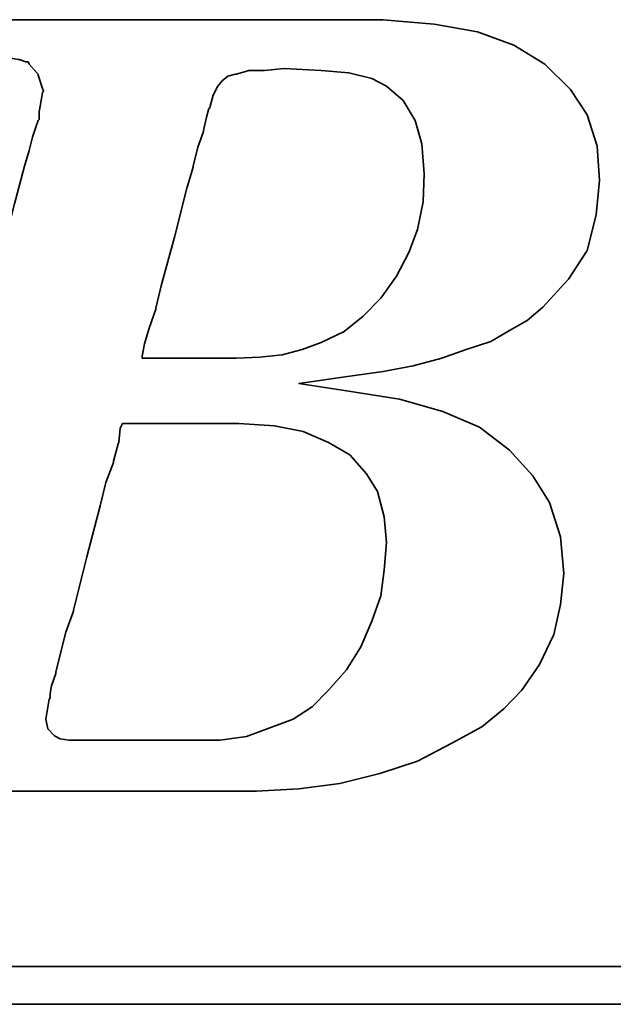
# Model space of a CAD drawing. Header units: millimetres. Extents: x -64 to 412, y -78 to 104.
# Tile 81 of 99: x 235.71 to 236.92, y 3.13 to 5.14. Entities that reach past the tile are written whole.
import ezdxf

# ---------------------------------------------------------------- set-up
doc = ezdxf.new("R2010")
doc.units = ezdxf.units.MM
doc.layers.add('DIM', color=4, linetype='Continuous')
doc.layers.add('layer 1', color=7, linetype='Continuous')

# ---------------------------------------------------------------- blocks, each defined once
blk = doc.blocks.new('TBI MOTION logo(完整正式版)')
at = {"layer": 'layer 1', "color": 22, "lineweight": 35}
for points, knots in [([(-64.65375, -6.86375), (-64.65375, -6.86375), (-64.84375, -7.29625), (-64.84375, -7.29625), (-64.84375, -7.29625), (-64.84375, -7.29625), (-64.86875, -7.34375), (-64.86875, -7.34375), (-64.86875, -7.34375), (-64.86875, -7.34375), (-64.86875, -7.36875), (-64.86875, -7.36875), (-64.86875, -7.36875), (-64.86875, -7.36875), (-65.15375, -7.65375), (-65.15375, -7.65375), (-65.15375, -7.65375), (-65.15375, -7.65375), (-65.17875, -7.65375), (-65.17875, -7.65375), (-65.17875, -7.65375), (-65.17875, -7.65375), (-65.20375, -7.67875), (-65.20375, -7.67875), (-65.20375, -7.67875), (-65.20375, -7.67875), (-65.58875, -7.87125), (-65.58875, -7.87125), (-65.58875, -7.87125), (-65.58875, -7.87125), (-65.63375, -7.87125), (-65.63375, -7.87125), (-65.63375, -7.87125), (-65.63375, -7.87125), (-65.65875, -7.89375), (-65.65875, -7.89375), (-65.65875, -7.89375), (-65.65875, -7.89375), (-66.09375, -7.94375), (-66.09375, -7.94375), (-66.09375, -7.94375), (-66.09375, -7.94375), (-66.11375, -7.94375), (-66.11375, -7.94375), (-66.11375, -7.94375), (-66.11375, -7.94375), (-66.16375, -7.94375), (-66.16375, -7.94375), (-66.16375, -7.94375), (-66.16375, -7.94375), (-66.30875, -7.94375), (-66.30875, -7.94375), (-66.30875, -7.94375), (-66.30875, -7.94375), (-66.69375, -7.94375), (-66.69375, -7.94375), (-66.69375, -7.94375), (-66.69375, -7.94375), (-67.07375, -7.94375), (-67.07375, -7.94375), (-67.07375, -7.94375), (-67.07375, -7.94375), (-67.12375, -7.94375), (-67.12375, -7.94375), (-67.12375, -7.94375), (-67.12375, -7.94375), (-67.12375, -7.96625), (-67.12375, -7.96625), (-67.12375, -7.96625), (-67.12375, -7.96625), (-67.14875, -7.99125), (-67.14875, -7.99125), (-67.14875, -7.99125), (-67.14875, -7.99125), (-67.24375, -8.34875), (-67.24375, -8.34875), (-67.24375, -8.34875), (-67.24375, -8.34875), (-67.31375, -8.68625), (-67.31375, -8.68625), (-67.31375, -8.68625), (-67.31375, -8.68625), (-67.26875, -8.68625), (-67.26875, -8.68625), (-67.26875, -8.68625), (-67.26875, -8.68625), (-67.07375, -8.68625), (-67.07375, -8.68625), (-67.07375, -8.68625), (-67.07375, -8.68625), (-66.54875, -8.68625), (-66.54875, -8.68625), (-66.54875, -8.68625), (-66.54875, -8.68625), (-65.82625, -8.68625), (-65.82625, -8.68625), (-65.82625, -8.68625), (-65.82625, -8.68625), (-65.01375, -8.68625), (-65.01375, -8.68625), (-65.01375, -8.68625), (-65.01375, -8.68625), (-64.05375, -8.68625), (-64.05375, -8.68625), (-64.05375, -8.68625), (-64.05375, -8.68625), (-62.08375, -8.68625), (-62.08375, -8.68625), (-62.08375, -8.68625), (-62.08375, -8.68625), (-60.06875, -8.68625), (-60.06875, -8.68625), (-60.06875, -8.68625), (-60.06875, -8.68625), (-59.10875, -8.68625), (-59.10875, -8.68625), (-59.10875, -8.68625), (-59.10875, -8.68625), (-58.29375, -8.68625), (-58.29375, -8.68625), (-58.29375, -8.68625), (-58.29375, -8.68625), (-57.57375, -8.68625), (-57.57375, -8.68625), (-57.57375, -8.68625), (-57.57375, -8.68625), (-57.04875, -8.68625), (-57.04875, -8.68625), (-57.04875, -8.68625), (-57.04875, -8.68625), (-56.85375, -8.68625), (-56.85375, -8.68625), (-56.85375, -8.68625), (-56.85375, -8.68625), (-56.70875, -8.68625), (-56.70875, -8.68625), (-56.70875, -8.68625), (-56.70875, -8.68625), (-56.61375, -8.68625), (-56.61375, -8.68625), (-56.61375, -8.68625), (-56.61375, -8.68625), (-56.56875, -8.68625), (-56.56875, -8.68625), (-56.56875, -8.68625), (-56.56875, -8.68625), (-55.65375, -8.63875), (-55.65375, -8.63875), (-55.65375, -8.63875), (-55.65375, -8.63875), (-54.76875, -8.51875), (-54.76875, -8.51875), (-54.76875, -8.51875), (-54.76875, -8.51875), (-53.90375, -8.30375), (-53.90375, -8.30375), (-53.90375, -8.30375), (-53.90375, -8.30375), (-53.08875, -8.03875), (-53.08875, -8.03875), (-53.08875, -8.03875), (-53.08875, -8.03875), (-52.34375, -7.65375), (-52.34375, -7.65375), (-52.34375, -7.65375), (-52.34375, -7.65375), (-51.69875, -7.29625), (-51.69875, -7.29625), (-51.69875, -7.29625), (-51.69875, -7.29625), (-51.21875, -6.91125), (-51.21875, -6.91125), (-51.21875, -6.91125), (-51.21875, -6.91125), (-50.83375, -6.50375), (-50.83375, -6.50375), (-50.83375, -6.50375), (-50.83375, -6.50375), (-50.44875, -5.94875), (-50.44875, -5.94875), (-50.44875, -5.94875), (-50.44875, -5.94875), (-50.13875, -5.30375), (-50.13875, -5.30375), (-50.13875, -5.30375), (-50.13875, -5.30375), (-49.99375, -4.65375), (-49.99375, -4.65375), (-49.99375, -4.65375), (-49.99375, -4.65375), (-49.92375, -3.98375), (-49.92375, -3.98375), (-49.92375, -3.98375), (-49.92375, -3.98375), (-49.99375, -3.19374), (-49.99375, -3.19374), (-49.99375, -3.19374), (-49.99375, -3.19374), (-50.23374, -2.44874), (-50.23374, -2.44874), (-50.23374, -2.44874), (-50.23374, -2.44874), (-50.59375, -1.87374), (-50.59375, -1.87374), (-50.59375, -1.87374), (-50.59375, -1.87374), (-51.09875, -1.31874), (-51.09875, -1.31874), (-51.09875, -1.31874), (-51.09875, -1.31874), (-51.74375, -0.81875), (-51.74375, -0.81875), (-51.74375, -0.81875), (-51.74375, -0.81875), (-52.53875, -0.48125), (-52.53875, -0.48125), (-52.53875, -0.48125), (-52.53875, -0.48125), (-53.47375, -0.21875), (-53.47375, -0.21875), (-53.47375, -0.21875), (-53.47375, -0.21875), (-54.52875, -0.04874), (-54.52875, -0.04874), (-54.52875, -0.04874), (-54.52875, -0.04874), (-55.65375, 0.12125), (-55.65375, 0.12125), (-55.65375, 0.12125), (-55.65375, 0.12125), (-54.50375, 0.28624), (-54.50375, 0.28624), (-54.50375, 0.28624), (-54.50375, 0.28624), (-53.83375, 0.38124), (-53.83375, 0.38124), (-53.83375, 0.38124), (-53.83375, 0.38124), (-53.18375, 0.50125), (-53.18375, 0.50125), (-53.18375, 0.50125), (-53.18375, 0.50125), (-52.55875, 0.66874), (-52.55875, 0.66874), (-52.55875, 0.66874), (-52.55875, 0.66874), (-52.03375, 0.86124), (-52.03375, 0.86124), (-52.03375, 0.86124), (-52.03375, 0.86124), (-51.50374, 1.03124), (-51.50374, 1.03124), (-51.50374, 1.03124), (-51.50374, 1.03124), (-51.09875, 1.27125), (-51.09875, 1.27125), (-51.09875, 1.27125), (-51.09875, 1.27125), (-50.71375, 1.48624), (-50.71375, 1.48624), (-50.71375, 1.48624), (-50.71375, 1.48624), (-50.37625, 1.77625), (-50.37625, 1.77625), (-50.37625, 1.77625), (-50.37625, 1.77625), (-49.82375, 2.37625), (-49.82375, 2.37625), (-49.82375, 2.37625), (-49.82375, 2.37625), (-49.41875, 2.99625), (-49.41875, 2.99625), (-49.41875, 2.99625), (-49.41875, 2.99625), (-49.22375, 3.76625), (-49.22375, 3.76625), (-49.22375, 3.76625), (-49.22375, 3.76625), (-49.15375, 4.50874), (-49.15375, 4.50874), (-49.15375, 4.50874), (-49.15375, 4.50874), (-49.20375, 5.25125), (-49.20375, 5.25125), (-49.20375, 5.25125), (-49.20375, 5.25125), (-49.41875, 5.92625), (-49.41875, 5.92625), (-49.41875, 5.92625), (-49.41875, 5.92625), (-49.77875, 6.47625), (-49.77875, 6.47625), (-49.77875, 6.47625), (-49.77875, 6.47625), (-50.33125, 7.02624), (-50.33125, 7.02624), (-50.33125, 7.02624), (-50.33125, 7.02624), (-51.00125, 7.43625), (-51.00125, 7.43625), (-51.00125, 7.43625), (-51.00125, 7.43625), (-51.79375, 7.72625), (-51.79375, 7.72625), (-51.79375, 7.72625), (-51.79375, 7.72625), (-52.72875, 7.89124), (-52.72875, 7.89124), (-52.72875, 7.89124), (-52.72875, 7.89124), (-53.83375, 7.98625), (-53.83375, 7.98625), (-53.83375, 7.98625), (-53.83375, 7.98625), (-53.92875, 7.98625), (-53.92875, 7.98625), (-53.92875, 7.98625), (-53.92875, 7.98625), (-54.26375, 7.98625), (-54.26375, 7.98625), (-54.26375, 7.98625), (-54.26375, 7.98625), (-54.74375, 7.98625), (-54.74375, 7.98625), (-54.74375, 7.98625), (-54.74375, 7.98625), (-55.36875, 7.98625), (-55.36875, 7.98625), (-55.36875, 7.98625), (-55.36875, 7.98625), (-56.13375, 7.98625), (-56.13375, 7.98625), (-56.13375, 7.98625), (-56.13375, 7.98625), (-56.94875, 7.98625), (-56.94875, 7.98625), (-56.94875, 7.98625), (-56.94875, 7.98625), (-58.77625, 7.98625), (-58.77625, 7.98625), (-58.77625, 7.98625), (-58.77625, 7.98625), (-60.59875, 7.98625), (-60.59875, 7.98625), (-60.59875, 7.98625), (-60.59875, 7.98625), (-61.41375, 7.98625), (-61.41375, 7.98625), (-61.41375, 7.98625), (-61.41375, 7.98625), (-62.17875, 7.98625), (-62.17875, 7.98625), (-62.17875, 7.98625), (-62.17875, 7.98625), (-62.80375, 7.98625), (-62.80375, 7.98625), (-62.80375, 7.98625), (-62.80375, 7.98625), (-63.30625, 7.98625), (-63.30625, 7.98625), (-63.30625, 7.98625), (-63.30625, 7.98625), (-63.57375, 7.98625), (-63.57375, 7.98625), (-63.57375, 7.98625), (-63.57375, 7.98625), (-63.57375, 7.96375), (-63.57375, 7.96375), (-63.57375, 7.96375), (-63.57375, 7.96375), (-63.59875, 7.94125), (-63.59875, 7.94125), (-63.59875, 7.94125), (-63.59875, 7.94125), (-63.69375, 7.55625), (-63.69375, 7.55625), (-63.69375, 7.55625), (-63.69375, 7.55625), (-63.76375, 7.24624), (-63.76375, 7.24624), (-63.76375, 7.24624), (-63.76375, 7.24624), (-63.23875, 7.24624), (-63.23875, 7.24624), (-63.23875, 7.24624), (-63.23875, 7.24624), (-62.75875, 7.24624), (-62.75875, 7.24624), (-62.75875, 7.24624), (-62.75875, 7.24624), (-62.61125, 7.24624), (-62.61125, 7.24624), (-62.61125, 7.24624), (-62.61125, 7.24624), (-62.56625, 7.24624), (-62.56625, 7.24624), (-62.56625, 7.24624), (-62.56625, 7.24624), (-62.22875, 7.24624), (-62.22875, 7.24624), (-62.22875, 7.24624), (-62.22875, 7.24624), (-62.20375, 7.24624), (-62.20375, 7.24624), (-62.20375, 7.24624), (-62.20375, 7.24624), (-62.17875, 7.21875), (-62.17875, 7.21875), (-62.17875, 7.21875), (-62.17875, 7.21875), (-61.96375, 7.17125), (-61.96375, 7.17125), (-61.96375, 7.17125), (-61.96375, 7.17125), (-61.72375, 7.12624), (-61.72375, 7.12624), (-61.72375, 7.12624), (-61.72375, 7.12624), (-61.70375, 7.12624), (-61.70375, 7.12624), (-61.70375, 7.12624), (-61.70375, 7.12624), (-61.55875, 7.07624), (-61.55875, 7.07624), (-61.55875, 7.07624), (-61.55875, 7.07624), (-61.50875, 7.07624), (-61.50875, 7.07624), (-61.50875, 7.07624), (-61.50875, 7.07624), (-61.48375, 7.02624), (-61.48375, 7.02624), (-61.48375, 7.02624), (-61.48375, 7.02624), (-61.31875, 6.83375), (-61.31875, 6.83375), (-61.31875, 6.83375), (-61.31875, 6.83375), (-61.29375, 6.81125), (-61.29375, 6.81125), (-61.29375, 6.81125), (-61.29375, 6.81125), (-61.29375, 6.78625), (-61.29375, 6.78625), (-61.29375, 6.78625), (-61.29375, 6.78625), (-61.19875, 6.50124), (-61.19875, 6.50124), (-61.19875, 6.50124), (-61.19875, 6.50124), (-61.17375, 6.45124), (-61.17375, 6.45124), (-61.17375, 6.45124), (-61.17375, 6.45124), (-61.19875, 6.40625), (-61.19875, 6.40625), (-61.19875, 6.40625), (-61.19875, 6.40625), (-61.26875, 5.99624), (-61.26875, 5.99624), (-61.26875, 5.99624), (-61.26875, 5.99624), (-61.26875, 5.85125), (-61.26875, 5.85125), (-61.26875, 5.85125), (-61.26875, 5.85125), (-61.26875, 5.82625), (-61.26875, 5.82625), (-61.26875, 5.82625), (-61.26875, 5.82625), (-61.29375, 5.80625), (-61.29375, 5.80625), (-61.29375, 5.80625), (-61.29375, 5.80625), (-61.34125, 5.66125), (-61.34125, 5.66125), (-61.34125, 5.66125), (-61.34125, 5.66125), (-61.41375, 5.44625), (-61.41375, 5.44625), (-61.41375, 5.44625), (-61.41375, 5.44625), (-61.48375, 5.15625), (-61.48375, 5.15625), (-61.48375, 5.15625), (-61.48375, 5.15625), (-61.58375, 4.82124), (-61.58375, 4.82124), (-61.58375, 4.82124), (-61.58375, 4.82124), (-61.79875, 4.00375), (-61.79875, 4.00375), (-61.79875, 4.00375), (-61.79875, 4.00375), (-62.05875, 2.99625), (-62.05875, 2.99625), (-62.05875, 2.99625), (-62.05875, 2.99625), (-62.34875, 1.91625), (-62.34875, 1.91625), (-62.34875, 1.91625), (-62.34875, 1.91625), (-62.97375, -0.41124), (-62.97375, -0.41124), (-62.97375, -0.41124), (-62.97375, -0.41124), (-63.59875, -2.75875), (-63.59875, -2.75875), (-63.59875, -2.75875), (-63.59875, -2.75875), (-63.88375, -3.86374), (-63.88375, -3.86374), (-63.88375, -3.86374), (-63.88375, -3.86374), (-64.14875, -4.82374), (-64.14875, -4.82374), (-64.14875, -4.82374), (-64.14875, -4.82374), (-64.36375, -5.64125), (-64.36375, -5.64125), (-64.36375, -5.64125), (-64.36375, -5.64125), (-64.43625, -5.97625), (-64.43625, -5.97625), (-64.43625, -5.97625), (-64.43625, -5.97625), (-64.50875, -6.28625), (-64.50875, -6.28625), (-64.50875, -6.28625), (-64.50875, -6.28625), (-64.50875, -6.30875), (-64.50875, -6.30875), (-64.50875, -6.30875), (-64.50875, -6.30875), (-64.57875, -6.50375), (-64.57875, -6.50375), (-64.57875, -6.50375), (-64.57875, -6.50375), (-64.62875, -6.69625), (-64.62875, -6.69625), (-64.62875, -6.69625), (-64.62875, -6.69625), (-64.62875, -6.76875), (-64.62875, -6.76875), (-64.62875, -6.76875), (-64.62875, -6.76875), (-64.62875, -6.81375), (-64.62875, -6.81375), (-64.62875, -6.81375), (-64.62875, -6.81375), (-64.62875, -6.83875), (-64.62875, -6.83875), (-64.62875, -6.83875), (-64.62875, -6.83875), (-64.65375, -6.86375), (-64.65375, -6.86375)], [0, 0, 0, 0, 0.00719424, 0.00719424, 0.00719424, 0.00719424, 0.01438849, 0.01438849, 0.01438849, 0.01438849, 0.02158273, 0.02158273, 0.02158273, 0.02158273, 0.02877698, 0.02877698, 0.02877698, 0.02877698, 0.03597122, 0.03597122, 0.03597122, 0.03597122, 0.04316547, 0.04316547, 0.04316547, 0.04316547, 0.05035971, 0.05035971, 0.05035971, 0.05035971, 0.05755396, 0.05755396, 0.05755396, 0.05755396, 0.0647482, 0.0647482, 0.0647482, 0.0647482, 0.07194245, 0.07194245, 0.07194245, 0.07194245, 0.07913669, 0.07913669, 0.07913669, 0.07913669, 0.08633094, 0.08633094, 0.08633094, 0.08633094, 0.09352518, 0.09352518, 0.09352518, 0.09352518, 0.10071942, 0.10071942, 0.10071942, 0.10071942, 0.10791367, 0.10791367, 0.10791367, 0.10791367, 0.11510791, 0.11510791, 0.11510791, 0.11510791, 0.12230216, 0.12230216, 0.12230216, 0.12230216, 0.1294964, 0.1294964, 0.1294964, 0.1294964, 0.13669065, 0.13669065, 0.13669065, 0.13669065, 0.14388489, 0.14388489, 0.14388489, 0.14388489, 0.15107914, 0.15107914, 0.15107914, 0.15107914, 0.15827338, 0.15827338, 0.15827338, 0.15827338, 0.16546763, 0.16546763, 0.16546763, 0.16546763, 0.17266187, 0.17266187, 0.17266187, 0.17266187, 0.17985612, 0.17985612, 0.17985612, 0.17985612, 0.18705036, 0.18705036, 0.18705036, 0.18705036, 0.1942446, 0.1942446, 0.1942446, 0.1942446, 0.20143885, 0.20143885, 0.20143885, 0.20143885, 0.20863309, 0.20863309, 0.20863309, 0.20863309, 0.21582734, 0.21582734, 0.21582734, 0.21582734, 0.22302158, 0.22302158, 0.22302158, 0.22302158, 0.23021583, 0.23021583, 0.23021583, 0.23021583, 0.23741007, 0.23741007, 0.23741007, 0.23741007, 0.24460432, 0.24460432, 0.24460432, 0.24460432, 0.25179856, 0.25179856, 0.25179856, 0.25179856, 0.25899281, 0.25899281, 0.25899281, 0.25899281, 0.26618705, 0.26618705, 0.26618705, 0.26618705, 0.27338129, 0.27338129, 0.27338129, 0.27338129, 0.28057554, 0.28057554, 0.28057554, 0.28057554, 0.28776978, 0.28776978, 0.28776978, 0.28776978, 0.29496403, 0.29496403, 0.29496403, 0.29496403, 0.30215827, 0.30215827, 0.30215827, 0.30215827, 0.30935252, 0.30935252, 0.30935252, 0.30935252, 0.31654676, 0.31654676, 0.31654676, 0.31654676, 0.32374101, 0.32374101, 0.32374101, 0.32374101, 0.33093525, 0.33093525, 0.33093525, 0.33093525, 0.3381295, 0.3381295, 0.3381295, 0.3381295, 0.34532374, 0.34532374, 0.34532374, 0.34532374, 0.35251799, 0.35251799, 0.35251799, 0.35251799, 0.35971223, 0.35971223, 0.35971223, 0.35971223, 0.36690647, 0.36690647, 0.36690647, 0.36690647, 0.37410072, 0.37410072, 0.37410072, 0.37410072, 0.38129496, 0.38129496, 0.38129496, 0.38129496, 0.38848921, 0.38848921, 0.38848921, 0.38848921, 0.39568345, 0.39568345, 0.39568345, 0.39568345, 0.4028777, 0.4028777, 0.4028777, 0.4028777, 0.41007194, 0.41007194, 0.41007194, 0.41007194, 0.41726619, 0.41726619, 0.41726619, 0.41726619, 0.42446043, 0.42446043, 0.42446043, 0.42446043, 0.43165468, 0.43165468, 0.43165468, 0.43165468, 0.43884892, 0.43884892, 0.43884892, 0.43884892, 0.44604317, 0.44604317, 0.44604317, 0.44604317, 0.45323741, 0.45323741, 0.45323741, 0.45323741, 0.46043165, 0.46043165, 0.46043165, 0.46043165, 0.4676259, 0.4676259, 0.4676259, 0.4676259, 0.47482014, 0.47482014, 0.47482014, 0.47482014, 0.48201439, 0.48201439, 0.48201439, 0.48201439, 0.48920863, 0.48920863, 0.48920863, 0.48920863, 0.49640288, 0.49640288, 0.49640288, 0.49640288, 0.50359712, 0.50359712, 0.50359712, 0.50359712, 0.51079137, 0.51079137, 0.51079137, 0.51079137, 0.51798561, 0.51798561, 0.51798561, 0.51798561, 0.52517986, 0.52517986, 0.52517986, 0.52517986, 0.5323741, 0.5323741, 0.5323741, 0.5323741, 0.53956835, 0.53956835, 0.53956835, 0.53956835, 0.54676259, 0.54676259, 0.54676259, 0.54676259, 0.55395683, 0.55395683, 0.55395683, 0.55395683, 0.56115108, 0.56115108, 0.56115108, 0.56115108, 0.56834532, 0.56834532, 0.56834532, 0.56834532, 0.57553957, 0.57553957, 0.57553957, 0.57553957, 0.58273381, 0.58273381, 0.58273381, 0.58273381, 0.58992806, 0.58992806, 0.58992806, 0.58992806, 0.5971223, 0.5971223, 0.5971223, 0.5971223, 0.60431655, 0.60431655, 0.60431655, 0.60431655, 0.61151079, 0.61151079, 0.61151079, 0.61151079, 0.61870504, 0.61870504, 0.61870504, 0.61870504, 0.62589928, 0.62589928, 0.62589928, 0.62589928, 0.63309353, 0.63309353, 0.63309353, 0.63309353, 0.64028777, 0.64028777, 0.64028777, 0.64028777, 0.64748201, 0.64748201, 0.64748201, 0.64748201, 0.65467626, 0.65467626, 0.65467626, 0.65467626, 0.6618705, 0.6618705, 0.6618705, 0.6618705, 0.66906475, 0.66906475, 0.66906475, 0.66906475, 0.67625899, 0.67625899, 0.67625899, 0.67625899, 0.68345324, 0.68345324, 0.68345324, 0.68345324, 0.69064748, 0.69064748, 0.69064748, 0.69064748, 0.69784173, 0.69784173, 0.69784173, 0.69784173, 0.70503597, 0.70503597, 0.70503597, 0.70503597, 0.71223022, 0.71223022, 0.71223022, 0.71223022, 0.71942446, 0.71942446, 0.71942446, 0.71942446, 0.72661871, 0.72661871, 0.72661871, 0.72661871, 0.73381295, 0.73381295, 0.73381295, 0.73381295, 0.74100719, 0.74100719, 0.74100719, 0.74100719, 0.74820144, 0.74820144, 0.74820144, 0.74820144, 0.75539568, 0.75539568, 0.75539568, 0.75539568, 0.76258993, 0.76258993, 0.76258993, 0.76258993, 0.76978417, 0.76978417, 0.76978417, 0.76978417, 0.77697842, 0.77697842, 0.77697842, 0.77697842, 0.78417266, 0.78417266, 0.78417266, 0.78417266, 0.79136691, 0.79136691, 0.79136691, 0.79136691, 0.79856115, 0.79856115, 0.79856115, 0.79856115, 0.8057554, 0.8057554, 0.8057554, 0.8057554, 0.81294964, 0.81294964, 0.81294964, 0.81294964, 0.82014388, 0.82014388, 0.82014388, 0.82014388, 0.82733813, 0.82733813, 0.82733813, 0.82733813, 0.83453237, 0.83453237, 0.83453237, 0.83453237, 0.84172662, 0.84172662, 0.84172662, 0.84172662, 0.84892086, 0.84892086, 0.84892086, 0.84892086, 0.85611511, 0.85611511, 0.85611511, 0.85611511, 0.86330935, 0.86330935, 0.86330935, 0.86330935, 0.8705036, 0.8705036, 0.8705036, 0.8705036, 0.87769784, 0.87769784, 0.87769784, 0.87769784, 0.88489209, 0.88489209, 0.88489209, 0.88489209, 0.89208633, 0.89208633, 0.89208633, 0.89208633, 0.89928058, 0.89928058, 0.89928058, 0.89928058, 0.90647482, 0.90647482, 0.90647482, 0.90647482, 0.91366906, 0.91366906, 0.91366906, 0.91366906, 0.92086331, 0.92086331, 0.92086331, 0.92086331, 0.92805755, 0.92805755, 0.92805755, 0.92805755, 0.9352518, 0.9352518, 0.9352518, 0.9352518, 0.94244604, 0.94244604, 0.94244604, 0.94244604, 0.94964029, 0.94964029, 0.94964029, 0.94964029, 0.95683453, 0.95683453, 0.95683453, 0.95683453, 0.96402878, 0.96402878, 0.96402878, 0.96402878, 0.97122302, 0.97122302, 0.97122302, 0.97122302, 0.97841727, 0.97841727, 0.97841727, 0.97841727, 0.98561151, 0.98561151, 0.98561151, 0.98561151, 0.99280576, 0.99280576, 0.99280576, 0.99280576, 1, 1, 1, 1]), ([(-57.50375, 6.35625), (-57.50375, 6.35625), (-57.57375, 6.11625), (-57.57375, 6.11625), (-57.57375, 6.11625), (-57.57375, 6.11625), (-57.57375, 6.09125), (-57.57375, 6.09125), (-57.57375, 6.09125), (-57.57375, 6.09125), (-57.59875, 6.06625), (-57.59875, 6.06625), (-57.59875, 6.06625), (-57.59875, 6.06625), (-57.64875, 5.87625), (-57.64875, 5.87625), (-57.64875, 5.87625), (-57.64875, 5.87625), (-57.71875, 5.58875), (-57.71875, 5.58875), (-57.71875, 5.58875), (-57.71875, 5.58875), (-57.71875, 5.56625), (-57.71875, 5.56625), (-57.71875, 5.56625), (-57.71875, 5.56625), (-57.83875, 5.23125), (-57.83875, 5.23125), (-57.83875, 5.23125), (-57.83875, 5.23125), (-57.93625, 4.82124), (-57.93625, 4.82124), (-57.93625, 4.82124), (-57.93625, 4.82124), (-57.93625, 4.79624), (-57.93625, 4.79624), (-57.93625, 4.79624), (-57.93625, 4.79624), (-58.07875, 4.34125), (-58.07875, 4.34125), (-58.07875, 4.34125), (-58.07875, 4.34125), (-58.34375, 3.28625), (-58.34375, 3.28625), (-58.34375, 3.28625), (-58.34375, 3.28625), (-58.62875, 2.23124), (-58.62875, 2.23124), (-58.62875, 2.23124), (-58.62875, 2.23124), (-58.74875, 1.75125), (-58.74875, 1.75125), (-58.74875, 1.75125), (-58.74875, 1.75125), (-58.74875, 1.72625), (-58.74875, 1.72625), (-58.74875, 1.72625), (-58.74875, 1.72625), (-58.89375, 1.31625), (-58.89375, 1.31625), (-58.89375, 1.31625), (-58.89375, 1.31625), (-58.98875, 0.98124), (-58.98875, 0.98124), (-58.98875, 0.98124), (-58.98875, 0.98124), (-59.03875, 0.71625), (-59.03875, 0.71625), (-59.03875, 0.71625), (-59.03875, 0.71625), (-59.03875, 0.66874), (-59.03875, 0.66874), (-59.03875, 0.66874), (-59.03875, 0.66874), (-58.91875, 0.66874), (-58.91875, 0.66874), (-58.91875, 0.66874), (-58.91875, 0.66874), (-58.53375, 0.66874), (-58.53375, 0.66874), (-58.53375, 0.66874), (-58.53375, 0.66874), (-58.10375, 0.66874), (-58.10375, 0.66874), (-58.10375, 0.66874), (-58.10375, 0.66874), (-57.66875, 0.66874), (-57.66875, 0.66874), (-57.66875, 0.66874), (-57.66875, 0.66874), (-57.33375, 0.66874), (-57.33375, 0.66874), (-57.33375, 0.66874), (-57.33375, 0.66874), (-57.09375, 0.66874), (-57.09375, 0.66874), (-57.09375, 0.66874), (-57.09375, 0.66874), (-56.99875, 0.66874), (-56.99875, 0.66874), (-56.99875, 0.66874), (-56.99875, 0.66874), (-56.49375, 0.69374), (-56.49375, 0.69374), (-56.49375, 0.69374), (-56.49375, 0.69374), (-56.01375, 0.74374), (-56.01375, 0.74374), (-56.01375, 0.74374), (-56.01375, 0.74374), (-55.58375, 0.86124), (-55.58375, 0.86124), (-55.58375, 0.86124), (-55.58375, 0.86124), (-55.17375, 1.00624), (-55.17375, 1.00624), (-55.17375, 1.00624), (-55.17375, 1.00624), (-54.67375, 1.24625), (-54.67375, 1.24625), (-54.67375, 1.24625), (-54.67375, 1.24625), (-54.26375, 1.58124), (-54.26375, 1.58124), (-54.26375, 1.58124), (-54.26375, 1.58124), (-53.87875, 1.96374), (-53.87875, 1.96374), (-53.87875, 1.96374), (-53.87875, 1.96374), (-53.54375, 2.44625), (-53.54375, 2.44625), (-53.54375, 2.44625), (-53.54375, 2.44625), (-53.27875, 2.95125), (-53.27875, 2.95125), (-53.27875, 2.95125), (-53.27875, 2.95125), (-53.08875, 3.45124), (-53.08875, 3.45124), (-53.08875, 3.45124), (-53.08875, 3.45124), (-52.96875, 4.05124), (-52.96875, 4.05124), (-52.96875, 4.05124), (-52.96875, 4.05124), (-52.94375, 4.65125), (-52.94375, 4.65125), (-52.94375, 4.65125), (-52.94375, 4.65125), (-52.99375, 5.30125), (-52.99375, 5.30125), (-52.99375, 5.30125), (-52.99375, 5.30125), (-53.13875, 5.80625), (-53.13875, 5.80625), (-53.13875, 5.80625), (-53.13875, 5.80625), (-53.39875, 6.23625), (-53.39875, 6.23625), (-53.39875, 6.23625), (-53.39875, 6.23625), (-53.75875, 6.54875), (-53.75875, 6.54875), (-53.75875, 6.54875), (-53.75875, 6.54875), (-54.07375, 6.71625), (-54.07375, 6.71625), (-54.07375, 6.71625), (-54.07375, 6.71625), (-54.57375, 6.83375), (-54.57375, 6.83375), (-54.57375, 6.83375), (-54.57375, 6.83375), (-55.17375, 6.88625), (-55.17375, 6.88625), (-55.17375, 6.88625), (-55.17375, 6.88625), (-55.96875, 6.93125), (-55.96875, 6.93125), (-55.96875, 6.93125), (-55.96875, 6.93125), (-56.39875, 6.88625), (-56.39875, 6.88625), (-56.39875, 6.88625), (-56.39875, 6.88625), (-56.42125, 6.88625), (-56.42125, 6.88625), (-56.42125, 6.88625), (-56.42125, 6.88625), (-56.73375, 6.88625), (-56.73375, 6.88625), (-56.73375, 6.88625), (-56.73375, 6.88625), (-56.99875, 6.81125), (-56.99875, 6.81125), (-56.99875, 6.81125), (-56.99875, 6.81125), (-57.02375, 6.81125), (-57.02375, 6.81125), (-57.02375, 6.81125), (-57.02375, 6.81125), (-57.18875, 6.76625), (-57.18875, 6.76625), (-57.18875, 6.76625), (-57.18875, 6.76625), (-57.30875, 6.66625), (-57.30875, 6.66625), (-57.30875, 6.66625), (-57.30875, 6.66625), (-57.40875, 6.54875), (-57.40875, 6.54875), (-57.40875, 6.54875), (-57.40875, 6.54875), (-57.50375, 6.35625), (-57.50375, 6.35625)], [0, 0, 0, 0, 0.01851852, 0.01851852, 0.01851852, 0.01851852, 0.03703704, 0.03703704, 0.03703704, 0.03703704, 0.05555556, 0.05555556, 0.05555556, 0.05555556, 0.07407407, 0.07407407, 0.07407407, 0.07407407, 0.09259259, 0.09259259, 0.09259259, 0.09259259, 0.11111111, 0.11111111, 0.11111111, 0.11111111, 0.12962963, 0.12962963, 0.12962963, 0.12962963, 0.14814815, 0.14814815, 0.14814815, 0.14814815, 0.16666667, 0.16666667, 0.16666667, 0.16666667, 0.18518519, 0.18518519, 0.18518519, 0.18518519, 0.2037037, 0.2037037, 0.2037037, 0.2037037, 0.22222222, 0.22222222, 0.22222222, 0.22222222, 0.24074074, 0.24074074, 0.24074074, 0.24074074, 0.25925926, 0.25925926, 0.25925926, 0.25925926, 0.27777778, 0.27777778, 0.27777778, 0.27777778, 0.2962963, 0.2962963, 0.2962963, 0.2962963, 0.31481481, 0.31481481, 0.31481481, 0.31481481, 0.33333333, 0.33333333, 0.33333333, 0.33333333, 0.35185185, 0.35185185, 0.35185185, 0.35185185, 0.37037037, 0.37037037, 0.37037037, 0.37037037, 0.38888889, 0.38888889, 0.38888889, 0.38888889, 0.40740741, 0.40740741, 0.40740741, 0.40740741, 0.42592593, 0.42592593, 0.42592593, 0.42592593, 0.44444444, 0.44444444, 0.44444444, 0.44444444, 0.46296296, 0.46296296, 0.46296296, 0.46296296, 0.48148148, 0.48148148, 0.48148148, 0.48148148, 0.5, 0.5, 0.5, 0.5, 0.51851852, 0.51851852, 0.51851852, 0.51851852, 0.53703704, 0.53703704, 0.53703704, 0.53703704, 0.55555556, 0.55555556, 0.55555556, 0.55555556, 0.57407407, 0.57407407, 0.57407407, 0.57407407, 0.59259259, 0.59259259, 0.59259259, 0.59259259, 0.61111111, 0.61111111, 0.61111111, 0.61111111, 0.62962963, 0.62962963, 0.62962963, 0.62962963, 0.64814815, 0.64814815, 0.64814815, 0.64814815, 0.66666667, 0.66666667, 0.66666667, 0.66666667, 0.68518519, 0.68518519, 0.68518519, 0.68518519, 0.7037037, 0.7037037, 0.7037037, 0.7037037, 0.72222222, 0.72222222, 0.72222222, 0.72222222, 0.74074074, 0.74074074, 0.74074074, 0.74074074, 0.75925926, 0.75925926, 0.75925926, 0.75925926, 0.77777778, 0.77777778, 0.77777778, 0.77777778, 0.7962963, 0.7962963, 0.7962963, 0.7962963, 0.81481481, 0.81481481, 0.81481481, 0.81481481, 0.83333333, 0.83333333, 0.83333333, 0.83333333, 0.85185185, 0.85185185, 0.85185185, 0.85185185, 0.87037037, 0.87037037, 0.87037037, 0.87037037, 0.88888889, 0.88888889, 0.88888889, 0.88888889, 0.90740741, 0.90740741, 0.90740741, 0.90740741, 0.92592593, 0.92592593, 0.92592593, 0.92592593, 0.94444444, 0.94444444, 0.94444444, 0.94444444, 0.96296296, 0.96296296, 0.96296296, 0.96296296, 0.98148148, 0.98148148, 0.98148148, 0.98148148, 1, 1, 1, 1]), ([(-61.03125, -6.57375), (-61.03125, -6.57375), (-61.03125, -6.67125), (-61.03125, -6.67125), (-61.03125, -6.67125), (-61.03125, -6.67125), (-61.05375, -6.69625), (-61.05375, -6.69625), (-61.05375, -6.69625), (-61.05375, -6.69625), (-61.12375, -7.12875), (-61.12375, -7.12875), (-61.12375, -7.12875), (-61.12375, -7.12875), (-61.07875, -7.34375), (-61.07875, -7.34375), (-61.07875, -7.34375), (-61.07875, -7.34375), (-60.93375, -7.48875), (-60.93375, -7.48875), (-60.93375, -7.48875), (-60.93375, -7.48875), (-60.81375, -7.55625), (-60.81375, -7.55625), (-60.81375, -7.55625), (-60.81375, -7.55625), (-60.62375, -7.58375), (-60.62375, -7.58375), (-60.62375, -7.58375), (-60.62375, -7.58375), (-60.30875, -7.58375), (-60.30875, -7.58375), (-60.30875, -7.58375), (-60.30875, -7.58375), (-59.97375, -7.58375), (-59.97375, -7.58375), (-59.97375, -7.58375), (-59.97375, -7.58375), (-59.87875, -7.58375), (-59.87875, -7.58375), (-59.87875, -7.58375), (-59.87875, -7.58375), (-59.63625, -7.58375), (-59.63625, -7.58375), (-59.63625, -7.58375), (-59.63625, -7.58375), (-58.96875, -7.58375), (-58.96875, -7.58375), (-58.96875, -7.58375), (-58.96875, -7.58375), (-58.29375, -7.58375), (-58.29375, -7.58375), (-58.29375, -7.58375), (-58.29375, -7.58375), (-58.05375, -7.58375), (-58.05375, -7.58375), (-58.05375, -7.58375), (-58.05375, -7.58375), (-57.98375, -7.58375), (-57.98375, -7.58375), (-57.98375, -7.58375), (-57.98375, -7.58375), (-57.35875, -7.58375), (-57.35875, -7.58375), (-57.35875, -7.58375), (-57.35875, -7.58375), (-56.78375, -7.50875), (-56.78375, -7.50875), (-56.78375, -7.50875), (-56.78375, -7.50875), (-56.27875, -7.31875), (-56.27875, -7.31875), (-56.27875, -7.31875), (-56.27875, -7.31875), (-55.77375, -7.12875), (-55.77375, -7.12875), (-55.77375, -7.12875), (-55.77375, -7.12875), (-55.36875, -6.86375), (-55.36875, -6.86375), (-55.36875, -6.86375), (-55.36875, -6.86375), (-55.00875, -6.50375), (-55.00875, -6.50375), (-55.00875, -6.50375), (-55.00875, -6.50375), (-54.62375, -6.06875), (-54.62375, -6.06875), (-54.62375, -6.06875), (-54.62375, -6.06875), (-54.31375, -5.56875), (-54.31375, -5.56875), (-54.31375, -5.56875), (-54.31375, -5.56875), (-54.07375, -5.01625), (-54.07375, -5.01625), (-54.07375, -5.01625), (-54.07375, -5.01625), (-53.87875, -4.46374), (-53.87875, -4.46374), (-53.87875, -4.46374), (-53.87875, -4.46374), (-53.80875, -3.91375), (-53.80875, -3.91375), (-53.80875, -3.91375), (-53.80875, -3.91375), (-53.75875, -3.31375), (-53.75875, -3.31375), (-53.75875, -3.31375), (-53.75875, -3.31375), (-53.80875, -2.75875), (-53.80875, -2.75875), (-53.80875, -2.75875), (-53.80875, -2.75875), (-53.95375, -2.20875), (-53.95375, -2.20875), (-53.95375, -2.20875), (-53.95375, -2.20875), (-54.19375, -1.82625), (-54.19375, -1.82625), (-54.19375, -1.82625), (-54.19375, -1.82625), (-54.55375, -1.41875), (-54.55375, -1.41875), (-54.55375, -1.41875), (-54.55375, -1.41875), (-55.00875, -1.15125), (-55.00875, -1.15125), (-55.00875, -1.15125), (-55.00875, -1.15125), (-55.56125, -0.91375), (-55.56125, -0.91375), (-55.56125, -0.91375), (-55.56125, -0.91375), (-56.18125, -0.79375), (-56.18125, -0.79375), (-56.18125, -0.79375), (-56.18125, -0.79375), (-56.94875, -0.74374), (-56.94875, -0.74374), (-56.94875, -0.74374), (-56.94875, -0.74374), (-56.99875, -0.74374), (-56.99875, -0.74374), (-56.99875, -0.74374), (-56.99875, -0.74374), (-57.09375, -0.74374), (-57.09375, -0.74374), (-57.09375, -0.74374), (-57.09375, -0.74374), (-57.38375, -0.74374), (-57.38375, -0.74374), (-57.38375, -0.74374), (-57.38375, -0.74374), (-57.76875, -0.74374), (-57.76875, -0.74374), (-57.76875, -0.74374), (-57.76875, -0.74374), (-58.24625, -0.74374), (-58.24625, -0.74374), (-58.24625, -0.74374), (-58.24625, -0.74374), (-58.72875, -0.74374), (-58.72875, -0.74374), (-58.72875, -0.74374), (-58.72875, -0.74374), (-59.20875, -0.74374), (-59.20875, -0.74374), (-59.20875, -0.74374), (-59.20875, -0.74374), (-59.46875, -0.74374), (-59.46875, -0.74374), (-59.46875, -0.74374), (-59.46875, -0.74374), (-59.51625, -0.83875), (-59.51625, -0.83875), (-59.51625, -0.83875), (-59.51625, -0.83875), (-59.54375, -1.15125), (-59.54375, -1.15125), (-59.54375, -1.15125), (-59.54375, -1.15125), (-59.56375, -1.17874), (-59.56375, -1.17874), (-59.56375, -1.17874), (-59.56375, -1.17874), (-59.66375, -1.55875), (-59.66375, -1.55875), (-59.66375, -1.55875), (-59.66375, -1.55875), (-59.66375, -1.58375), (-59.66375, -1.58375), (-59.66375, -1.58375), (-59.66375, -1.58375), (-59.82875, -2.01874), (-59.82875, -2.01874), (-59.82875, -2.01874), (-59.82875, -2.01874), (-59.94875, -2.52125), (-59.94875, -2.52125), (-59.94875, -2.52125), (-59.94875, -2.52125), (-60.23875, -3.62375), (-60.23875, -3.62375), (-60.23875, -3.62375), (-60.23875, -3.62375), (-60.52375, -4.77624), (-60.52375, -4.77624), (-60.52375, -4.77624), (-60.52375, -4.77624), (-60.52375, -4.79874), (-60.52375, -4.79874), (-60.52375, -4.79874), (-60.52375, -4.79874), (-60.69125, -5.25375), (-60.69125, -5.25375), (-60.69125, -5.25375), (-60.69125, -5.25375), (-60.81375, -5.73625), (-60.81375, -5.73625), (-60.81375, -5.73625), (-60.81375, -5.73625), (-60.90875, -6.11875), (-60.90875, -6.11875), (-60.90875, -6.11875), (-60.90875, -6.11875), (-60.90875, -6.14375), (-60.90875, -6.14375), (-60.90875, -6.14375), (-60.90875, -6.14375), (-61.00375, -6.40875), (-61.00375, -6.40875), (-61.00375, -6.40875), (-61.00375, -6.40875), (-61.03125, -6.57375), (-61.03125, -6.57375)], [0, 0, 0, 0, 0.01694915, 0.01694915, 0.01694915, 0.01694915, 0.03389831, 0.03389831, 0.03389831, 0.03389831, 0.05084746, 0.05084746, 0.05084746, 0.05084746, 0.06779661, 0.06779661, 0.06779661, 0.06779661, 0.08474576, 0.08474576, 0.08474576, 0.08474576, 0.10169492, 0.10169492, 0.10169492, 0.10169492, 0.11864407, 0.11864407, 0.11864407, 0.11864407, 0.13559322, 0.13559322, 0.13559322, 0.13559322, 0.15254237, 0.15254237, 0.15254237, 0.15254237, 0.16949153, 0.16949153, 0.16949153, 0.16949153, 0.18644068, 0.18644068, 0.18644068, 0.18644068, 0.20338983, 0.20338983, 0.20338983, 0.20338983, 0.22033898, 0.22033898, 0.22033898, 0.22033898, 0.23728814, 0.23728814, 0.23728814, 0.23728814, 0.25423729, 0.25423729, 0.25423729, 0.25423729, 0.27118644, 0.27118644, 0.27118644, 0.27118644, 0.28813559, 0.28813559, 0.28813559, 0.28813559, 0.30508475, 0.30508475, 0.30508475, 0.30508475, 0.3220339, 0.3220339, 0.3220339, 0.3220339, 0.33898305, 0.33898305, 0.33898305, 0.33898305, 0.3559322, 0.3559322, 0.3559322, 0.3559322, 0.37288136, 0.37288136, 0.37288136, 0.37288136, 0.38983051, 0.38983051, 0.38983051, 0.38983051, 0.40677966, 0.40677966, 0.40677966, 0.40677966, 0.42372881, 0.42372881, 0.42372881, 0.42372881, 0.44067797, 0.44067797, 0.44067797, 0.44067797, 0.45762712, 0.45762712, 0.45762712, 0.45762712, 0.47457627, 0.47457627, 0.47457627, 0.47457627, 0.49152542, 0.49152542, 0.49152542, 0.49152542, 0.50847458, 0.50847458, 0.50847458, 0.50847458, 0.52542373, 0.52542373, 0.52542373, 0.52542373, 0.54237288, 0.54237288, 0.54237288, 0.54237288, 0.55932203, 0.55932203, 0.55932203, 0.55932203, 0.57627119, 0.57627119, 0.57627119, 0.57627119, 0.59322034, 0.59322034, 0.59322034, 0.59322034, 0.61016949, 0.61016949, 0.61016949, 0.61016949, 0.62711864, 0.62711864, 0.62711864, 0.62711864, 0.6440678, 0.6440678, 0.6440678, 0.6440678, 0.66101695, 0.66101695, 0.66101695, 0.66101695, 0.6779661, 0.6779661, 0.6779661, 0.6779661, 0.69491525, 0.69491525, 0.69491525, 0.69491525, 0.71186441, 0.71186441, 0.71186441, 0.71186441, 0.72881356, 0.72881356, 0.72881356, 0.72881356, 0.74576271, 0.74576271, 0.74576271, 0.74576271, 0.76271186, 0.76271186, 0.76271186, 0.76271186, 0.77966102, 0.77966102, 0.77966102, 0.77966102, 0.79661017, 0.79661017, 0.79661017, 0.79661017, 0.81355932, 0.81355932, 0.81355932, 0.81355932, 0.83050847, 0.83050847, 0.83050847, 0.83050847, 0.84745763, 0.84745763, 0.84745763, 0.84745763, 0.86440678, 0.86440678, 0.86440678, 0.86440678, 0.88135593, 0.88135593, 0.88135593, 0.88135593, 0.89830508, 0.89830508, 0.89830508, 0.89830508, 0.91525424, 0.91525424, 0.91525424, 0.91525424, 0.93220339, 0.93220339, 0.93220339, 0.93220339, 0.94915254, 0.94915254, 0.94915254, 0.94915254, 0.96610169, 0.96610169, 0.96610169, 0.96610169, 0.98305085, 0.98305085, 0.98305085, 0.98305085, 1, 1, 1, 1]), ([(75.90875, -9.47875), (75.90875, -9.47875), (75.90875, -12.28625), (75.90875, -12.28625), (75.90875, -12.28625), (75.90875, -12.28625), (75.90875, -12.47875), (75.90875, -12.47875), (75.90875, -12.47875), (75.90875, -12.47875), (75.71625, -12.47875), (75.71625, -12.47875), (75.71625, -12.47875), (75.71625, -12.47875), (-88.32875, -12.47875), (-88.32875, -12.47875), (-88.32875, -12.47875), (-88.32875, -12.47875), (-88.32875, -13.29375), (-88.32875, -13.29375), (-88.32875, -13.29375), (-88.32875, -13.29375), (82.89125, -13.29375), (82.89125, -13.29375), (82.89125, -13.29375), (82.89125, -13.29375), (75.90875, -9.47875), (75.90875, -9.47875)], [0, 0, 0, 0, 0.14285714, 0.14285714, 0.14285714, 0.14285714, 0.28571429, 0.28571429, 0.28571429, 0.28571429, 0.42857143, 0.42857143, 0.42857143, 0.42857143, 0.57142857, 0.57142857, 0.57142857, 0.57142857, 0.71428571, 0.71428571, 0.71428571, 0.71428571, 0.85714286, 0.85714286, 0.85714286, 0.85714286, 1, 1, 1, 1])]:
    blk.add_open_spline(points, degree=3, knots=knots, dxfattribs=at)

msp = doc.modelspace()

# ---------------------------------------------------------------- block references
at = {"layer": 'DIM', "color": 7, "xscale": 0.09408959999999, "yscale": 0.09408959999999, "zscale": 0.09408959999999}
msp.add_blockref('TBI MOTION logo(完整正式版)', (241.5147, 4.3841), dxfattribs=at)

doc.saveas('drawing.dxf')
